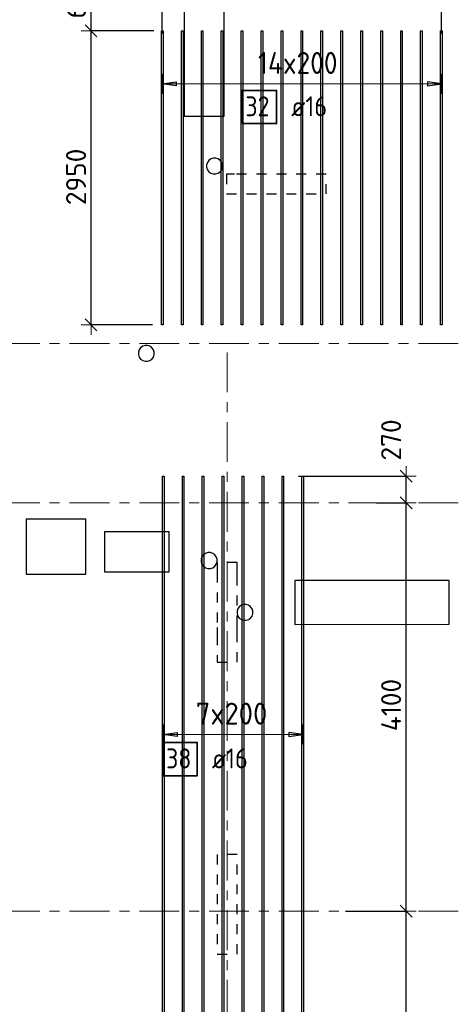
# Model space of a CAD drawing. Header units: metres. Extents: x -38 to 107, y -15 to 21.
# Tile 34 of 254: x 53 to 57, y 2 to 12. Entities that reach past the tile are written whole.
import ezdxf

# ---------------------------------------------------------------- set-up
doc = ezdxf.new("R2010")
doc.units = ezdxf.units.M
doc.header["$PDMODE"] = 65
for name, pattern in [('______11', [0.5, 0.4, -0.05, 0, -0.05]), ('______2', [0.0405, 0.03, -0.0105]), ('______5', [1.1, 0.8, -0.1, 0.1, -0.1])]:
    doc.linetypes.add(name, pattern=pattern)
for name, color, linetype, lineweight in [('XR$1$Осевая линия (1)', 7, '______5', 13), ('XR$5$Перекрытие (1)', 7, 'Continuous', 35), ('XR$5$Размерная линия (1)', 7, 'Continuous', 13)]:
    doc.layers.add(name, color=color, linetype=linetype, lineweight=lineweight)
doc.layers.add('XR$5$Арм.стержн.Доп. Арм верхн.зоны Х', color=7, linetype='Continuous', lineweight=35, true_color=0x8c8cff)
doc.layers.add('XR$7$Стена_ бетон несущ.', color=7, linetype='Continuous', lineweight=70, true_color=0xb4b496)
doc.styles.add('ISOCPEUR', font='txt')
doc.dimstyles.new('DIMSTYLE_3', dxfattribs={"dimtxt": 0.2, "dimasz": 0.2, "dimexe": 0, "dimexo": 0, "dimgap": 0.1, "dimtad": 2, "dimdec": 0, "dimlfac": 1000, "dimrnd": 5, "dimzin": 12, "dimdsep": 46, "dimtxsty": 'ISOCPEUR', "dimblk1": 'ALL_ML_STRICH', "dimblk2": 'ALL_ML_STRICH', "dimsah": 1, "dimcen": 0, "dimclrd": 7, "dimclre": 256, "dimclrt": 7, "dimadec": 0, "dimazin": 0, "dimtfac": 1, "dimtdec": 0, "dimtix": 1, "dimtmove": 2, "dimatfit": 3, "dimfxl": 0, "dimtzin": 0, "dimlwd": 0, "dimlwe": -3, "dimarcsym": 0})
doc.dimstyles.new('DIMSTYLE_37', dxfattribs={"dimtxt": 0.2, "dimasz": 0.2, "dimexe": 0, "dimexo": 0, "dimgap": 0.1, "dimtad": 2, "dimdec": 0, "dimlfac": 1000, "dimrnd": 5, "dimzin": 12, "dimdsep": 46, "dimtxsty": 'ISOCPEUR', "dimblk1": 'ALL_ML_STRICH', "dimblk2": 'ALL_ML_STRICH', "dimsah": 1, "dimcen": 0, "dimclrd": 7, "dimclre": 256, "dimclrt": 7, "dimadec": 0, "dimazin": 0, "dimtfac": 1, "dimtdec": 0, "dimtix": 1, "dimtmove": 2, "dimatfit": 3, "dimfxl": 0, "dimtvp": 1.2, "dimtzin": 0, "dimlwd": 0, "dimlwe": -3, "dimarcsym": 0})

# ---------------------------------------------------------------- blocks, each defined once
blk = doc.blocks.new('ALL_ML_STRICH')
at = {"color": 0, "linetype": 'ByBlock', "lineweight": -2}
for p, q in [((0, -0.5), (0, 0.5)), ((-1, 0), (0.5, 0)), ((-0.3, -0.3), (0.3, 0.3))]:
    blk.add_line(p, q, dxfattribs=at)
blk = doc.blocks.new('*D795')
at = {"layer": 'DEFPOINTS', "color": 7, "linetype": 'Continuous', "lineweight": 13, "transparency": 33554687}
for p in [(56.1181, 3.3), (55.6383, -0.1514), (56.7461, -0.1514)]:
    blk.add_point(p, dxfattribs=at)
at = {"layer": 'XR$5$Размерная линия (1)', "color": 9, "linetype": 'Continuous', "lineweight": -2, "true_color": 0xc7c7c7, "transparency": 33554687}
for p, q in [((56.1381, 3.3), (56.7461, 3.3)), ((55.6583, -0.1514), (56.7461, -0.1514))]:
    blk.add_line(p, q, dxfattribs=at)
at = {"layer": 'XR$5$Размерная линия (1)', "color": 7, "linetype": 'Continuous', "lineweight": -2, "transparency": 33554687}
blk.add_line((56.7461, -0.1514), (56.7461, 3.3), dxfattribs=at)
at = {"layer": 'XR$5$Размерная линия (1)', "color": 7, "linetype": 'Continuous', "lineweight": 13, "transparency": 33554687, "xscale": 0.2, "yscale": 0.2, "zscale": 0.2}
for p, rotation in [((56.7461, 3.3), 90), ((56.7461, -0.1514), 270)]:
    blk.add_blockref('ALL_ML_STRICH', p, dxfattribs=dict(at, rotation=rotation))
at = {"layer": 'XR$5$Размерная линия (1)', "color": 7, "linetype": 'Continuous', "lineweight": 13, "transparency": 33554687, "insert": (56.5961, 1.5743), "char_height": 0.2, "width": 0.8, "attachment_point": 5, "rotation": 90, "style": 'ISOCPEUR'}
blk.add_mtext('\\A1;{3450}', dxfattribs=at)
blk = doc.blocks.new('*D796')
at = {"layer": 'DEFPOINTS', "color": 7, "linetype": 'Continuous', "lineweight": 13, "transparency": 33554687}
for p in [(56.4289, 7.4), (56.1181, 3.3), (56.7461, 3.3)]:
    blk.add_point(p, dxfattribs=at)
at = {"layer": 'XR$5$Размерная линия (1)', "color": 9, "linetype": 'Continuous', "lineweight": -2, "true_color": 0xc7c7c7, "transparency": 33554687}
for p, q in [((56.4489, 7.4), (56.7461, 7.4)), ((56.1381, 3.3), (56.7461, 3.3))]:
    blk.add_line(p, q, dxfattribs=at)
at = {"layer": 'XR$5$Размерная линия (1)', "color": 7, "linetype": 'Continuous', "lineweight": -2, "transparency": 33554687}
blk.add_line((56.7461, 3.3), (56.7461, 7.4), dxfattribs=at)
at = {"layer": 'XR$5$Размерная линия (1)', "color": 7, "linetype": 'Continuous', "lineweight": 13, "transparency": 33554687, "xscale": 0.2, "yscale": 0.2, "zscale": 0.2}
for p, rotation in [((56.7461, 7.4), 90), ((56.7461, 3.3), 270)]:
    blk.add_blockref('ALL_ML_STRICH', p, dxfattribs=dict(at, rotation=rotation))
at = {"layer": 'XR$5$Размерная линия (1)', "color": 7, "linetype": 'Continuous', "lineweight": 13, "transparency": 33554687, "insert": (56.5961, 5.37), "char_height": 0.2, "width": 0.8, "attachment_point": 5, "rotation": 90, "style": 'ISOCPEUR'}
blk.add_mtext('\\A1;{4100}', dxfattribs=at)
blk = doc.blocks.new('*D797')
at = {"layer": 'DEFPOINTS', "color": 7, "linetype": 'Continuous', "lineweight": 13, "transparency": 33554687}
for p in [(55.6472, 7.6686), (56.4289, 7.4), (56.7461, 7.4)]:
    blk.add_point(p, dxfattribs=at)
at = {"layer": 'XR$5$Размерная линия (1)', "color": 9, "linetype": 'Continuous', "lineweight": -2, "true_color": 0xc7c7c7, "transparency": 33554687}
for p, q in [((55.6672, 7.6686), (56.7461, 7.6686)), ((56.4489, 7.4), (56.7461, 7.4))]:
    blk.add_line(p, q, dxfattribs=at)
at = {"layer": 'XR$5$Размерная линия (1)', "color": 7, "linetype": 'Continuous', "lineweight": -2, "transparency": 33554687}
blk.add_line((56.7461, 7.4), (56.7461, 7.6686), dxfattribs=at)
at = {"layer": 'XR$5$Размерная линия (1)', "color": 7, "linetype": 'Continuous', "lineweight": 13, "transparency": 33554687, "xscale": 0.2, "yscale": 0.2, "zscale": 0.2}
for p, rotation in [((56.7461, 7.6686), 90), ((56.7461, 7.4), 270)]:
    blk.add_blockref('ALL_ML_STRICH', p, dxfattribs=dict(at, rotation=rotation))
at = {"layer": 'XR$5$Размерная линия (1)', "color": 7, "linetype": 'Continuous', "lineweight": 13, "transparency": 33554687, "insert": (56.5964, 8.0309), "char_height": 0.2, "width": 0.6, "attachment_point": 5, "rotation": 90, "style": 'ISOCPEUR'}
blk.add_mtext('\\A1;{270}', dxfattribs=at)
blk = doc.blocks.new('*D879')
at = {"layer": 'DEFPOINTS', "color": 7, "linetype": 'Continuous', "lineweight": 13, "transparency": 33554687}
for p in [(54.2344, 12.1367), (53.585, 9.1867), (54.2206, 9.1867)]:
    blk.add_point(p, dxfattribs=at)
at = {"layer": 'XR$5$Размерная линия (1)', "color": 9, "linetype": 'Continuous', "lineweight": -2, "true_color": 0xc7c7c7, "transparency": 33554687}
for p, q in [((54.2144, 12.1367), (53.585, 12.1367)), ((54.2006, 9.1867), (53.585, 9.1867))]:
    blk.add_line(p, q, dxfattribs=at)
at = {"layer": 'XR$5$Размерная линия (1)', "color": 7, "linetype": 'Continuous', "lineweight": -2, "transparency": 33554687}
blk.add_line((53.585, 9.1867), (53.585, 12.1367), dxfattribs=at)
at = {"layer": 'XR$5$Размерная линия (1)', "color": 7, "linetype": 'Continuous', "lineweight": 13, "transparency": 33554687, "xscale": 0.2, "yscale": 0.2, "zscale": 0.2}
for p, rotation in [((53.585, 12.1367), 90), ((53.585, 9.1867), 270)]:
    blk.add_blockref('ALL_ML_STRICH', p, dxfattribs=dict(at, rotation=rotation))
at = {"layer": 'XR$5$Размерная линия (1)', "color": 7, "linetype": 'Continuous', "lineweight": 13, "transparency": 33554687, "insert": (53.435, 10.6717), "char_height": 0.2, "width": 0.8, "attachment_point": 5, "rotation": 90, "style": 'ISOCPEUR'}
blk.add_mtext('\\A1;{2950}', dxfattribs=at)
blk = doc.blocks.new('*D880')
at = {"layer": 'DEFPOINTS', "color": 7, "linetype": 'Continuous', "lineweight": 13, "transparency": 33554687}
for p in [(54.0184, 12.8), (53.585, 12.1367), (54.2344, 12.1367)]:
    blk.add_point(p, dxfattribs=at)
at = {"layer": 'XR$5$Размерная линия (1)', "color": 9, "linetype": 'Continuous', "lineweight": -2, "true_color": 0xc7c7c7, "transparency": 33554687}
for p, q in [((53.9984, 12.8), (53.585, 12.8)), ((54.2144, 12.1367), (53.585, 12.1367))]:
    blk.add_line(p, q, dxfattribs=at)
at = {"layer": 'XR$5$Размерная линия (1)', "color": 7, "linetype": 'Continuous', "lineweight": -2, "transparency": 33554687}
blk.add_line((53.585, 12.1367), (53.585, 12.8), dxfattribs=at)
at = {"layer": 'XR$5$Размерная линия (1)', "color": 7, "linetype": 'Continuous', "lineweight": 13, "transparency": 33554687, "xscale": 0.2, "yscale": 0.2, "zscale": 0.2}
for p, rotation in [((53.585, 12.8), 90), ((53.585, 12.1367), 270)]:
    blk.add_blockref('ALL_ML_STRICH', p, dxfattribs=dict(at, rotation=rotation))
at = {"layer": 'XR$5$Размерная линия (1)', "color": 7, "linetype": 'Continuous', "lineweight": 13, "transparency": 33554687, "insert": (53.435, 12.4783), "char_height": 0.2, "width": 0.6, "attachment_point": 5, "rotation": 90, "style": 'ISOCPEUR'}
blk.add_mtext('\\A1;{665}', dxfattribs=at)
blk = doc.blocks.new('*D889')
at = {"layer": 'DEFPOINTS', "color": 7, "linetype": 'Continuous', "lineweight": 13, "transparency": 33554687}
for p in [(54.3006, 12.5843), (54.3006, 12.0893), (57.1006, 12.0893)]:
    blk.add_point(p, dxfattribs=at)
at = {"layer": 'XR$5$Размерная линия (1)', "color": 9, "linetype": 'Continuous', "lineweight": -2, "true_color": 0xc7c7c7, "transparency": 33554687}
for p, q in [((54.3006, 12.1093), (54.3006, 12.5843)), ((57.1006, 12.1093), (57.1006, 12.5843))]:
    blk.add_line(p, q, dxfattribs=at)
at = {"layer": 'XR$5$Размерная линия (1)', "color": 7, "linetype": 'Continuous', "lineweight": -2, "transparency": 33554687}
blk.add_line((54.3006, 12.5843), (57.1006, 12.5843), dxfattribs=at)
at = {"layer": 'XR$5$Размерная линия (1)', "color": 7, "linetype": 'Continuous', "lineweight": 13, "transparency": 33554687, "xscale": 0.2, "yscale": 0.2, "zscale": 0.2, "rotation": 180}
blk.add_blockref('ALL_ML_STRICH', (54.3006, 12.5843), dxfattribs=at)
at = {"layer": 'XR$5$Размерная линия (1)', "color": 7, "linetype": 'Continuous', "lineweight": 13, "transparency": 33554687, "xscale": 0.2, "yscale": 0.2, "zscale": 0.2}
blk.add_blockref('ALL_ML_STRICH', (57.1006, 12.5843), dxfattribs=at)
at = {"layer": 'XR$5$Размерная линия (1)', "color": 7, "linetype": 'Continuous', "lineweight": 13, "transparency": 33554687, "insert": (55.7106, 12.7343), "char_height": 0.2, "width": 0.8, "attachment_point": 5, "style": 'ISOCPEUR'}
blk.add_mtext('\\A1;{2800}', dxfattribs=at)
blk = doc.blocks.new('*D890')
at = {"layer": 'DEFPOINTS', "color": 7, "linetype": 'Continuous', "lineweight": 13, "transparency": 33554687}
for p in [(57.1006, 12.5843), (57.1006, 12.0893), (57.7069, 11.8385)]:
    blk.add_point(p, dxfattribs=at)
at = {"layer": 'XR$5$Размерная линия (1)', "color": 9, "linetype": 'Continuous', "lineweight": -2, "true_color": 0xc7c7c7, "transparency": 33554687}
for p, q in [((57.1006, 12.1093), (57.1006, 12.5843)), ((57.7069, 11.8585), (57.7069, 12.5843))]:
    blk.add_line(p, q, dxfattribs=at)
at = {"layer": 'XR$5$Размерная линия (1)', "color": 7, "linetype": 'Continuous', "lineweight": -2, "transparency": 33554687}
blk.add_line((57.1006, 12.5843), (57.7069, 12.5843), dxfattribs=at)
at = {"layer": 'XR$5$Размерная линия (1)', "color": 7, "linetype": 'Continuous', "lineweight": 13, "transparency": 33554687, "xscale": 0.2, "yscale": 0.2, "zscale": 0.2, "rotation": 180}
blk.add_blockref('ALL_ML_STRICH', (57.1006, 12.5843), dxfattribs=at)
at = {"layer": 'XR$5$Размерная линия (1)', "color": 7, "linetype": 'Continuous', "lineweight": 13, "transparency": 33554687, "xscale": 0.2, "yscale": 0.2, "zscale": 0.2}
blk.add_blockref('ALL_ML_STRICH', (57.7069, 12.5843), dxfattribs=at)
at = {"layer": 'XR$5$Размерная линия (1)', "color": 7, "linetype": 'Continuous', "lineweight": 13, "transparency": 33554687, "insert": (57.4137, 12.7343), "char_height": 0.2, "width": 0.6, "attachment_point": 5, "style": 'ISOCPEUR'}
blk.add_mtext('\\A1;{605}', dxfattribs=at)

msp = doc.modelspace()

# ---------------------------------------------------------------- linework, layer by layer
at = {"layer": 'XR$1$Осевая линия (1)', "color": 253, "linetype": '______11', "lineweight": 13, "true_color": 0xa0a0a0, "transparency": 33554687}
for p, q in [((-2.63, 9), (62.6, 9)), ((54.95, -3.39), (54.95, 8.98)), ((-2.63, 7.4), (62.6, 7.4)), ((-2.63, 3.3), (62.6, 3.3))]:
    msp.add_line(p, q, dxfattribs=at)
at = {"layer": 'XR$5$Арм.стержн.Доп. Арм верхн.зоны Х', "color": 253, "linetype": 'Continuous', "lineweight": -3, "true_color": 0xa0a0a0, "transparency": 33554687}
for p, q in [((54.3006, 11.6052), (54.3006, 11.7052)), ((57.1006, 11.6052), (57.1006, 11.7052)), ((54.3006, 11.6052), (54.3006, 11.5052)), ((57.1006, 11.6052), (57.1006, 11.5052)), ((54.31, 5.0739), (54.31, 5.1739)), ((55.71, 5.0739), (55.71, 5.1739)), ((54.31, 5.0739), (54.31, 4.9739)), ((55.71, 5.0739), (55.71, 4.9739))]:
    msp.add_line(p, q, dxfattribs=at)
at = {"layer": 'XR$5$Арм.стержн.Доп. Арм верхн.зоны Х', "color": 7, "linetype": 'Continuous', "lineweight": 25, "transparency": 33554687}
for p, q in [((54.3006, 11.6052), (54.4406, 11.6252)), ((54.4406, 11.5852), (54.3006, 11.6052)), ((54.4406, 11.6252), (54.4406, 11.5852)), ((57.1006, 11.6052), (56.9606, 11.6252)), ((56.9606, 11.6252), (56.9606, 11.5852)), ((56.9606, 11.5852), (57.1006, 11.6052)), ((54.31, 5.0739), (54.45, 5.0939)), ((54.45, 5.0539), (54.31, 5.0739)), ((54.45, 5.0939), (54.45, 5.0539)), ((55.71, 5.0739), (55.57, 5.0939)), ((55.57, 5.0939), (55.57, 5.0539)), ((55.57, 5.0539), (55.71, 5.0739))]:
    msp.add_line(p, q, dxfattribs=at)
at = {"layer": 'XR$5$Арм.стержн.Доп. Арм верхн.зоны Х', "color": 7, "linetype": 'Continuous', "lineweight": 13, "transparency": 33554687}
for p, q in [((54.3006, 11.6052), (54.3006, 11.6052)), ((57.1006, 11.6052), (57.1006, 11.6052)), ((54.31, 5.0739), (54.31, 5.0739)), ((55.71, 5.0739), (55.71, 5.0739))]:
    msp.add_line(p, q, dxfattribs=at)
at = {"layer": 'XR$5$Арм.стержн.Доп. Арм верхн.зоны Х', "color": 7, "linetype": 'Continuous', "lineweight": 25, "transparency": 33554687}
for points in [[(54.2926, 9.1867), (54.2926, 12.1367), (54.3086, 12.1367), (54.3086, 9.1867), (54.2926, 9.1867)], [(54.4926, 9.1867), (54.4926, 12.1367), (54.5086, 12.1367), (54.5086, 9.1867), (54.4926, 9.1867)], [(54.6926, 9.1867), (54.6926, 12.1367), (54.7086, 12.1367), (54.7086, 9.1867), (54.6926, 9.1867)], [(54.8926, 9.1867), (54.8926, 12.1367), (54.9086, 12.1367), (54.9086, 9.1867), (54.8926, 9.1867)], [(55.0926, 9.1867), (55.0926, 12.1367), (55.1086, 12.1367), (55.1086, 9.1867), (55.0926, 9.1867)], [(55.2926, 9.1867), (55.2926, 12.1367), (55.3086, 12.1367), (55.3086, 9.1867), (55.2926, 9.1867)], [(55.4926, 9.1867), (55.4926, 12.1367), (55.5086, 12.1367), (55.5086, 9.1867), (55.4926, 9.1867)], [(55.6926, 9.1867), (55.6926, 12.1367), (55.7086, 12.1367), (55.7086, 9.1867), (55.6926, 9.1867)], [(55.8926, 9.1867), (55.8926, 12.1367), (55.9086, 12.1367), (55.9086, 9.1867), (55.8926, 9.1867)], [(56.0926, 9.1867), (56.0926, 12.1367), (56.1086, 12.1367), (56.1086, 9.1867), (56.0926, 9.1867)], [(56.2926, 9.1867), (56.2926, 12.1367), (56.3086, 12.1367), (56.3086, 9.1867), (56.2926, 9.1867)], [(56.4926, 9.1867), (56.4926, 12.1367), (56.5086, 12.1367), (56.5086, 9.1867), (56.4926, 9.1867)], [(56.6926, 9.1867), (56.6926, 12.1367), (56.7086, 12.1367), (56.7086, 9.1867), (56.6926, 9.1867)], [(56.8926, 9.1867), (56.8926, 12.1367), (56.9086, 12.1367), (56.9086, 9.1867), (56.8926, 9.1867)], [(57.0926, 9.1867), (57.0926, 12.1367), (57.1086, 12.1367), (57.1086, 9.1867), (57.0926, 9.1867)], [(54.302, -0.1514), (54.302, 7.6686), (54.318, 7.6686), (54.318, -0.1514), (54.302, -0.1514)], [(54.502, -0.1514), (54.502, 7.6686), (54.518, 7.6686), (54.518, -0.1514), (54.502, -0.1514)], [(54.702, -0.1514), (54.702, 7.6686), (54.718, 7.6686), (54.718, -0.1514), (54.702, -0.1514)], [(54.902, -0.1514), (54.902, 7.6686), (54.918, 7.6686), (54.918, -0.1514), (54.902, -0.1514)], [(55.102, -0.1514), (55.102, 7.6686), (55.118, 7.6686), (55.118, -0.1514), (55.102, -0.1514)], [(55.302, -0.1514), (55.302, 7.6686), (55.318, 7.6686), (55.318, -0.1514), (55.302, -0.1514)], [(55.502, -0.1514), (55.502, 7.6686), (55.518, 7.6686), (55.518, -0.1514), (55.502, -0.1514)], [(55.702, -0.1514), (55.702, 7.6686), (55.718, 7.6686), (55.718, -0.1514), (55.702, -0.1514)]]:
    msp.add_lwpolyline(points, dxfattribs=at)
at = {"layer": 'XR$5$Арм.стержн.Доп. Арм верхн.зоны Х', "color": 7, "linetype": 'Continuous', "lineweight": 13, "transparency": 33554687}
for points in [[(54.3006, 11.6052), (55.0616, 11.6052), (55.0616, 11.6052), (57.1006, 11.6052)], [(54.31, 5.0739), (54.437, 5.0739), (54.437, 5.0739), (55.71, 5.0739)]]:
    msp.add_lwpolyline(points, dxfattribs=at)
at = {"layer": 'XR$5$Арм.стержн.Доп. Арм верхн.зоны Х', "color": 7, "linetype": 'Continuous', "lineweight": 35, "transparency": 33554687}
for points in [[(55.1009, 11.207), (55.4476, 11.207), (55.4476, 11.5404), (55.1009, 11.5404), (55.1009, 11.207)], [(54.3051, 4.6609), (54.6518, 4.6609), (54.6518, 4.9942), (54.3051, 4.9942), (54.3051, 4.6609)]]:
    msp.add_lwpolyline(points, dxfattribs=at)
at = {"layer": 'XR$5$Перекрытие (1)', "color": 7, "linetype": 'Continuous', "lineweight": 25, "transparency": 33554687}
for p, q in [((54.5208, 12.4004), (54.5206, 11.2804)), ((54.9206, 11.2803), (54.9208, 12.4003)), ((54.5206, 11.2804), (54.9206, 11.2803)), ((54.7532, 10.8169), (54.7454, 10.7929)), ((54.7454, 10.7929), (54.7454, 10.7676)), ((54.768, 10.8373), (54.7532, 10.8169)), ((54.7884, 10.8521), (54.768, 10.8373)), ((54.8124, 10.8599), (54.7884, 10.8521)), ((54.8377, 10.8599), (54.8124, 10.8599)), ((54.8617, 10.8521), (54.8377, 10.8599)), ((54.8821, 10.8373), (54.8617, 10.8521)), ((54.8969, 10.8169), (54.8821, 10.8373)), ((54.9047, 10.7929), (54.8969, 10.8169)), ((54.9047, 10.7676), (54.9047, 10.7929)), ((54.7454, 10.7676), (54.7532, 10.7436)), ((54.7532, 10.7436), (54.768, 10.7232)), ((54.768, 10.7232), (54.7884, 10.7084)), ((54.7884, 10.7084), (54.8124, 10.7006)), ((54.8124, 10.7006), (54.8377, 10.7006)), ((54.8377, 10.7006), (54.8617, 10.7084)), ((54.8617, 10.7084), (54.8821, 10.7232)), ((54.8821, 10.7232), (54.8969, 10.7436)), ((54.8969, 10.7436), (54.9047, 10.7676)), ((54.0681, 8.9369), (54.0603, 8.9129)), ((54.0603, 8.9129), (54.0603, 8.8876)), ((54.083, 8.9573), (54.0681, 8.9369)), ((54.1034, 8.9721), (54.083, 8.9573)), ((54.1274, 8.9799), (54.1034, 8.9721)), ((54.1526, 8.9799), (54.1274, 8.9799)), ((54.1766, 8.9721), (54.1526, 8.9799)), ((54.197, 8.9573), (54.1766, 8.9721)), ((54.2119, 8.9369), (54.197, 8.9573)), ((54.2197, 8.9129), (54.2119, 8.9369)), ((54.2197, 8.8876), (54.2197, 8.9129)), ((54.0603, 8.8876), (54.0681, 8.8636)), ((54.0681, 8.8636), (54.083, 8.8432)), ((54.083, 8.8432), (54.1034, 8.8284)), ((54.1034, 8.8284), (54.1274, 8.8206)), ((54.1274, 8.8206), (54.1526, 8.8206)), ((54.1526, 8.8206), (54.1766, 8.8284)), ((54.1766, 8.8284), (54.197, 8.8432)), ((54.197, 8.8432), (54.2119, 8.8636)), ((54.2119, 8.8636), (54.2197, 8.8876)), ((53.5345, 7.2352), (52.9345, 7.2351)), ((52.9345, 7.2351), (52.9346, 6.6851)), ((53.5346, 6.6852), (53.5345, 7.2352)), ((54.37, 7.1072), (53.72, 7.1071)), ((53.72, 7.1071), (53.7201, 6.7071)), ((54.3701, 6.7072), (54.37, 7.1072)), ((54.6981, 6.8569), (54.6903, 6.8329)), ((54.6903, 6.8329), (54.6903, 6.8076)), ((54.713, 6.8773), (54.6981, 6.8569)), ((54.7334, 6.8921), (54.713, 6.8773)), ((54.7574, 6.8999), (54.7334, 6.8921)), ((54.7826, 6.8999), (54.7574, 6.8999)), ((54.8066, 6.8921), (54.7826, 6.8999)), ((54.827, 6.8773), (54.8066, 6.8921)), ((54.8419, 6.8569), (54.827, 6.8773)), ((54.8497, 6.8329), (54.8419, 6.8569)), ((54.8497, 6.8076), (54.8497, 6.8329)), ((54.6903, 6.8076), (54.6981, 6.7836)), ((54.6981, 6.7836), (54.713, 6.7632)), ((54.713, 6.7632), (54.7334, 6.7484)), ((54.7334, 6.7484), (54.7574, 6.7406)), ((54.7574, 6.7406), (54.7826, 6.7406)), ((54.7826, 6.7406), (54.8066, 6.7484)), ((54.8066, 6.7484), (54.827, 6.7632)), ((54.827, 6.7632), (54.8419, 6.7836)), ((54.8419, 6.7836), (54.8497, 6.8076)), ((52.9346, 6.6851), (53.5346, 6.6852)), ((53.7201, 6.7071), (54.3701, 6.7072)), ((57.1796, 6.6203), (55.6296, 6.62)), ((55.6296, 6.62), (55.6297, 6.18)), ((57.1797, 6.1803), (57.1796, 6.6203)), ((55.0581, 6.3369), (55.0503, 6.3129)), ((55.073, 6.3573), (55.0581, 6.3369)), ((55.0934, 6.3721), (55.073, 6.3573)), ((55.1174, 6.3799), (55.0934, 6.3721)), ((55.1426, 6.3799), (55.1174, 6.3799)), ((55.1666, 6.3721), (55.1426, 6.3799)), ((55.187, 6.3573), (55.1666, 6.3721)), ((55.2019, 6.3369), (55.187, 6.3573)), ((55.2097, 6.3129), (55.2019, 6.3369)), ((55.0503, 6.3129), (55.0503, 6.2877)), ((55.0503, 6.2877), (55.0581, 6.2637)), ((55.0581, 6.2637), (55.073, 6.2432)), ((55.073, 6.2432), (55.0934, 6.2284)), ((55.0934, 6.2284), (55.1174, 6.2206)), ((55.1426, 6.2206), (55.1666, 6.2284)), ((55.1666, 6.2284), (55.187, 6.2432)), ((55.187, 6.2432), (55.2019, 6.2637)), ((55.2019, 6.2637), (55.2097, 6.2877)), ((55.2097, 6.2877), (55.2097, 6.3129)), ((55.1174, 6.2206), (55.1426, 6.2206)), ((55.6297, 6.18), (57.1797, 6.1803))]:
    msp.add_line(p, q, dxfattribs=at)
at = {"layer": 'XR$7$Стена_ бетон несущ.', "color": 253, "linetype": '______2', "lineweight": -3, "true_color": 0xa0a0a0, "transparency": 33554687}
for p, q in [((55.025, 10.7), (54.945, 10.7)), ((54.945, 10.7), (54.945, 10.5)), ((55.945, 10.7), (55.025, 10.7)), ((55.945, 10.5), (55.945, 10.7)), ((54.945, 10.5), (55.945, 10.5)), ((55.05, 6.8), (54.85, 6.8)), ((54.85, 6.8), (54.85, 6.7)), ((55.05, 6.6999), (55.05, 6.8)), ((54.85, 6.7), (54.85, 6.5)), ((55.05, 6.6199), (55.05, 6.6999)), ((55.05, 6.1699), (55.05, 6.6199)), ((54.85, 6.5), (54.85, 6.15)), ((54.85, 6.15), (54.85, 6.07)), ((55.05, 6.0899), (55.05, 6.1699)), ((54.85, 6.07), (54.85, 5.8)), ((55.05, 5.8), (55.05, 6.0899)), ((54.85, 5.8), (55.05, 5.8)), ((55.05, 3.87), (54.85, 3.87)), ((54.85, 3.87), (54.85, 2.87)), ((55.05, 2.87), (55.05, 3.87)), ((54.85, 2.87), (55.05, 2.87))]:
    msp.add_line(p, q, dxfattribs=at)

# ---------------------------------------------------------------- texts
at = {"layer": 'XR$5$Арм.стержн.Доп. Арм верхн.зоны Х', "color": 7, "linetype": 'Continuous', "lineweight": 13, "transparency": 33554687, "char_height": 0.22, "attachment_point": 7, "style": 'ISOCPEUR'}
for s, insert, width in [('\\W0.91;14x200', (55.2606, 11.7052), 1.001587), ('\\W0.95;7x200', (54.636, 5.1739), 0.873359)]:
    msp.add_mtext(s, dxfattribs=dict(at, insert=insert, width=width))
at = {"layer": 'XR$5$Арм.стержн.Доп. Арм верхн.зоны Х', "color": 7, "linetype": 'Continuous', "lineweight": 25, "transparency": 33554687, "char_height": 0.2, "attachment_point": 7, "style": 'ISOCPEUR'}
for s, insert, width in [('\\W0.87;32', (55.1342, 11.2804), 0.367208), ('\\W0.89; ø16 ', (55.4809, 11.2804), 0.749105), ('\\W0.87;38', (54.3384, 4.7342), 0.367208), ('\\W0.89; ø16 ', (54.6851, 4.7342), 0.749105)]:
    msp.add_mtext(s, dxfattribs=dict(at, insert=insert, width=width))

# ---------------------------------------------------------------- dimensions: what is measured, and where the dimension line sits
at = {"layer": 'XR$5$Размерная линия (1)', "color": 7, "linetype": 'Continuous', "lineweight": 13, "transparency": 33554687}
for base, p1, p2, dimstyle, picture, middle in [((53.585, 12.8), (54.2144, 12.1367), (53.9984, 12.8), 'DIMSTYLE_3', '*D880', (53.435, 12.4783)), ((53.585, 12.1367), (54.2006, 9.1867), (54.2144, 12.1367), 'DIMSTYLE_3', '*D879', (53.435, 10.6717)), ((56.7461, 7.6686), (56.4489, 7.4), (55.6672, 7.6686), 'DIMSTYLE_37', '*D797', (56.5964, 8.0309)), ((56.7461, 7.4), (56.1381, 3.3), (56.4489, 7.4), 'DIMSTYLE_3', '*D796', (56.5961, 5.37)), ((56.7461, 3.3), (55.6583, -0.1514), (56.1381, 3.3), 'DIMSTYLE_3', '*D795', (56.5961, 1.5743))]:
    dim = msp.add_linear_dim(base=base, p1=p1, p2=p2, angle=90, dimstyle=dimstyle, override={"dimpost": '<>', "dimclrd": 7, "dimclre": 9, "dimclrt": 7, "dimlwd": 0, "dimlwe": 65533}, dxfattribs=at)
    dim.commit()
    dim.dimension.update_dxf_attribs({"geometry": picture, "text_midpoint": middle, "dimtype": 160})
for base, p1, p2, picture, middle in [((57.1006, 12.5843), (54.3006, 12.1093), (57.1006, 12.1093), '*D889', (55.7106, 12.7343)), ((57.7069, 12.5843), (57.1006, 12.1093), (57.7069, 11.8585), '*D890', (57.4137, 12.7343))]:
    dim = msp.add_linear_dim(base=base, p1=p1, p2=p2, dimstyle='DIMSTYLE_3', override={"dimpost": '<>', "dimclrd": 7, "dimclre": 9, "dimclrt": 7, "dimlwd": 0, "dimlwe": 65533}, dxfattribs=at)
    dim.commit()
    dim.dimension.update_dxf_attribs({"geometry": picture, "text_midpoint": middle, "dimtype": 160})

doc.saveas('drawing.dxf')
